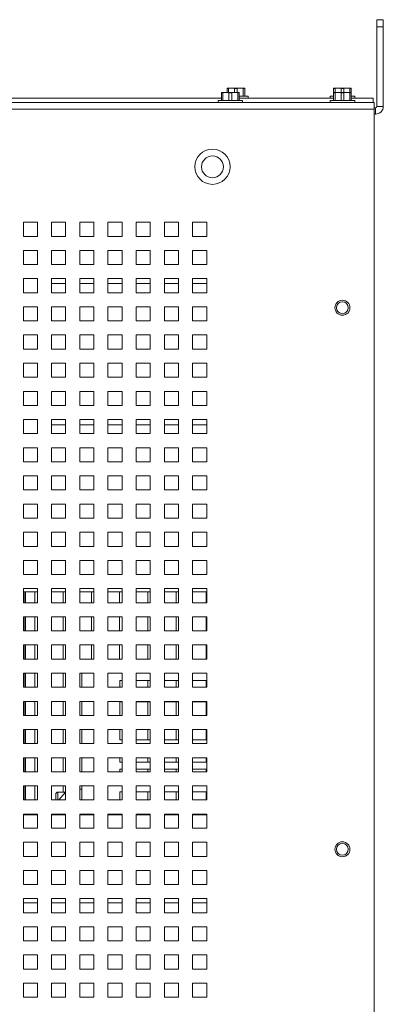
# Model space of a CAD drawing. Header units: inches. Extents: x 1 to 109, y 1 to 85.
# Tile 34 of 65: x 94 to 98, y 20 to 31. Entities that reach past the tile are written whole.
import ezdxf

# ---------------------------------------------------------------- set-up
doc = ezdxf.new("R2010")
doc.units = ezdxf.units.IN
doc.header["$MEASUREMENT"] = 0

msp = doc.modelspace()

# ---------------------------------------------------------------- linework, layer by layer
at = {"color": 7, "linetype": 'Continuous', "lineweight": 15, "ltscale": 5}
for p, q in [((98.0822, 31.4773), (98.157, 31.4773)), ((98.0822, 31.3939), (98.0822, 31.4773)), ((98.157, 31.4773), (98.157, 31.3939)), ((98.157, 31.3939), (98.0822, 31.3939)), ((98.0822, 30.4523), (98.0822, 31.3939)), ((98.157, 30.4523), (98.157, 31.3939)), ((96.3116, 30.6654), (96.3108, 30.6651)), ((96.3108, 30.6618), (96.3108, 30.6651)), ((96.3273, 30.6618), (96.3108, 30.6618)), ((96.3108, 30.6156), (96.3108, 30.6618)), ((96.3116, 30.6654), (96.3629, 30.6654)), ((96.3629, 30.6654), (96.3273, 30.6618)), ((96.3273, 30.6618), (96.3273, 30.6156)), ((96.3985, 30.6618), (96.3629, 30.6654)), ((96.3629, 30.6654), (96.4671, 30.6654)), ((96.3985, 30.6156), (96.3985, 30.6618)), ((96.4314, 30.6618), (96.3985, 30.6618)), ((96.4671, 30.6654), (96.4314, 30.6618)), ((96.4314, 30.6618), (96.4314, 30.6156)), ((96.5027, 30.6618), (96.4671, 30.6654)), ((96.4671, 30.6654), (96.5183, 30.6654)), ((96.5027, 30.5714), (96.5027, 30.6618)), ((96.5191, 30.6618), (96.5027, 30.6618)), ((96.5191, 30.6651), (96.5183, 30.6654)), ((96.5191, 30.6651), (96.5191, 30.6618)), ((96.5191, 30.6618), (96.5191, 30.5714)), ((97.5708, 30.6654), (97.57, 30.6651)), ((97.57, 30.6618), (97.57, 30.6651)), ((97.5864, 30.6618), (97.57, 30.6618)), ((97.57, 30.6192), (97.57, 30.6618)), ((97.5708, 30.6654), (97.6221, 30.6654)), ((97.6221, 30.6654), (97.5864, 30.6618)), ((97.5864, 30.6618), (97.5864, 30.6156)), ((97.6577, 30.6618), (97.6221, 30.6654)), ((97.6221, 30.6654), (97.7262, 30.6654)), ((97.6577, 30.6156), (97.6577, 30.6618)), ((97.6906, 30.6618), (97.6577, 30.6618)), ((97.7262, 30.6654), (97.6906, 30.6618)), ((97.6906, 30.6618), (97.6906, 30.6156)), ((97.7619, 30.6618), (97.7262, 30.6654)), ((97.7262, 30.6654), (97.7775, 30.6654)), ((97.7619, 30.6156), (97.7619, 30.6618)), ((97.7783, 30.6618), (97.7619, 30.6618)), ((97.7783, 30.6651), (97.7775, 30.6654)), ((97.7783, 30.6651), (97.7783, 30.6618)), ((97.7783, 30.6618), (97.7783, 30.6192)), ((96.2451, 30.5479), (91.1343, 30.5479)), ((96.2043, 30.5216), (96.2043, 30.4981)), ((96.4943, 30.5216), (96.2043, 30.5216)), ((96.246, 30.6156), (96.2451, 30.6152)), ((96.2451, 30.612), (96.2451, 30.6152)), ((96.2616, 30.612), (96.2451, 30.612)), ((96.2451, 30.5216), (96.2451, 30.612)), ((96.246, 30.6156), (96.2972, 30.6156)), ((96.2972, 30.6156), (96.2616, 30.612)), ((96.2616, 30.612), (96.2616, 30.5216)), ((96.3329, 30.612), (96.2972, 30.6156)), ((96.2972, 30.6156), (96.4014, 30.6156)), ((96.3329, 30.5216), (96.3329, 30.612)), ((96.3658, 30.612), (96.3329, 30.612)), ((96.4014, 30.6156), (96.3658, 30.612)), ((96.3658, 30.612), (96.3658, 30.5216)), ((96.437, 30.612), (96.4014, 30.6156)), ((96.4014, 30.6156), (96.4527, 30.6156)), ((96.437, 30.5216), (96.437, 30.612)), ((96.4535, 30.612), (96.437, 30.612)), ((96.4535, 30.6152), (96.4527, 30.6156)), ((96.4535, 30.6152), (96.4535, 30.612)), ((96.4535, 30.612), (96.4535, 30.5216)), ((96.56, 30.5714), (96.4535, 30.5714)), ((97.57, 30.5479), (96.4535, 30.5479)), ((96.4943, 30.4981), (96.4943, 30.5216)), ((96.56, 30.5479), (96.56, 30.5714)), ((97.5291, 30.5714), (97.5291, 30.5479)), ((97.57, 30.5714), (97.5291, 30.5714)), ((97.5291, 30.5216), (97.5291, 30.4981)), ((97.8191, 30.5216), (97.5291, 30.5216)), ((97.5708, 30.6156), (97.57, 30.6152)), ((97.57, 30.612), (97.57, 30.6152)), ((97.5864, 30.612), (97.57, 30.612)), ((97.57, 30.5216), (97.57, 30.612)), ((97.5708, 30.6156), (97.6221, 30.6156)), ((97.6221, 30.6156), (97.5864, 30.612)), ((97.5864, 30.612), (97.5864, 30.5216)), ((97.6577, 30.612), (97.6221, 30.6156)), ((97.6221, 30.6156), (97.7262, 30.6156)), ((97.6577, 30.5216), (97.6577, 30.612)), ((97.6906, 30.612), (97.6577, 30.612)), ((97.7262, 30.6156), (97.6906, 30.612)), ((97.6906, 30.612), (97.6906, 30.5216)), ((97.7619, 30.612), (97.7262, 30.6156)), ((97.7262, 30.6156), (97.7775, 30.6156)), ((97.7619, 30.5216), (97.7619, 30.612)), ((97.7783, 30.612), (97.7619, 30.612)), ((97.7783, 30.6152), (97.7775, 30.6156)), ((97.7783, 30.6152), (97.7783, 30.612)), ((97.7783, 30.612), (97.7783, 30.5216)), ((97.8191, 30.5714), (97.7783, 30.5714)), ((98.0366, 30.5479), (97.7783, 30.5479)), ((97.8191, 30.5479), (97.8191, 30.5714)), ((97.8191, 30.4981), (97.8191, 30.5216)), ((98.0366, 30.5479), (98.0366, 30.4981)), ((84.82, 30.4981), (98.0491, 30.4981)), ((98.0491, 30.4192), (84.8366, 30.4192)), ((98.0491, 30.4981), (98.0491, 30.4192)), ((98.0656, 30.4356), (98.0491, 30.4356)), ((98.0491, 30.4192), (98.0491, 12.9104)), ((98.0656, 30.3609), (98.0656, 30.4356)), ((98.0822, 30.4523), (98.157, 30.4523)), ((98.0491, 30.3609), (98.0656, 30.3609)), ((94.07, 29.0814), (93.9033, 29.0814)), ((93.9033, 29.0814), (93.9033, 28.9148)), ((94.07, 28.9148), (94.07, 29.0814)), ((94.4033, 29.0814), (94.2366, 29.0814)), ((94.2366, 29.0814), (94.2366, 28.9148)), ((94.4033, 28.9148), (94.4033, 29.0814)), ((94.7366, 29.0814), (94.57, 29.0814)), ((94.57, 29.0814), (94.57, 28.9148)), ((94.7366, 28.9148), (94.7366, 29.0814)), ((95.07, 29.0814), (94.9033, 29.0814)), ((94.9033, 29.0814), (94.9033, 28.9148)), ((95.07, 28.9148), (95.07, 29.0814)), ((95.4033, 29.0814), (95.2366, 29.0814)), ((95.2366, 29.0814), (95.2366, 28.9148)), ((95.4033, 28.9148), (95.4033, 29.0814)), ((95.7366, 29.0814), (95.57, 29.0814)), ((95.57, 29.0814), (95.57, 28.9148)), ((95.7366, 28.9148), (95.7366, 29.0814)), ((96.07, 29.0814), (95.9033, 29.0814)), ((95.9033, 29.0814), (95.9033, 28.9148)), ((96.07, 28.9148), (96.07, 29.0814)), ((93.9033, 28.9148), (94.07, 28.9148)), ((94.2366, 28.9148), (94.4033, 28.9148)), ((94.57, 28.9148), (94.7366, 28.9148)), ((94.9033, 28.9148), (95.07, 28.9148)), ((95.2366, 28.9148), (95.4033, 28.9148)), ((95.57, 28.9148), (95.7366, 28.9148)), ((95.9033, 28.9148), (96.07, 28.9148)), ((94.07, 28.7481), (93.9033, 28.7481)), ((93.9033, 28.7481), (93.9033, 28.5814)), ((94.07, 28.5814), (94.07, 28.7481)), ((94.4033, 28.7481), (94.2366, 28.7481)), ((94.2366, 28.7481), (94.2366, 28.5814)), ((94.4033, 28.5814), (94.4033, 28.7481)), ((94.7366, 28.7481), (94.57, 28.7481)), ((94.57, 28.7481), (94.57, 28.5814)), ((94.7366, 28.5814), (94.7366, 28.7481)), ((95.07, 28.7481), (94.9033, 28.7481)), ((94.9033, 28.7481), (94.9033, 28.5814)), ((95.07, 28.5814), (95.07, 28.7481)), ((95.4033, 28.7481), (95.2366, 28.7481)), ((95.2366, 28.7481), (95.2366, 28.5814)), ((95.4033, 28.5814), (95.4033, 28.7481)), ((95.7366, 28.7481), (95.57, 28.7481)), ((95.57, 28.7481), (95.57, 28.5814)), ((95.7366, 28.5814), (95.7366, 28.7481)), ((96.07, 28.7481), (95.9033, 28.7481)), ((95.9033, 28.7481), (95.9033, 28.5814)), ((96.07, 28.5814), (96.07, 28.7481)), ((93.9033, 28.5814), (94.07, 28.5814)), ((94.2366, 28.5814), (94.4033, 28.5814)), ((94.57, 28.5814), (94.7366, 28.5814)), ((94.9033, 28.5814), (95.07, 28.5814)), ((95.2366, 28.5814), (95.4033, 28.5814)), ((95.57, 28.5814), (95.7366, 28.5814)), ((95.9033, 28.5814), (96.07, 28.5814)), ((94.07, 28.4148), (93.9033, 28.4148)), ((93.9033, 28.4148), (93.9033, 28.2481)), ((94.07, 28.2481), (94.07, 28.4148)), ((94.4033, 28.4148), (94.2366, 28.4148)), ((94.2366, 28.4148), (94.2366, 28.2481)), ((94.4033, 28.3564), (94.2366, 28.3564)), ((94.4033, 28.2481), (94.4033, 28.4148)), ((94.7366, 28.4148), (94.57, 28.4148)), ((94.57, 28.4148), (94.57, 28.2481)), ((94.7366, 28.3564), (94.57, 28.3564)), ((94.7366, 28.2481), (94.7366, 28.4148)), ((95.07, 28.4148), (94.9033, 28.4148)), ((94.9033, 28.4148), (94.9033, 28.2481)), ((95.07, 28.3564), (94.9033, 28.3564)), ((95.07, 28.2481), (95.07, 28.4148)), ((95.4033, 28.4148), (95.2366, 28.4148)), ((95.2366, 28.4148), (95.2366, 28.2481)), ((95.4033, 28.3564), (95.2366, 28.3564)), ((95.4033, 28.2481), (95.4033, 28.4148)), ((95.7366, 28.4148), (95.57, 28.4148)), ((95.57, 28.4148), (95.57, 28.2481)), ((95.7366, 28.3564), (95.57, 28.3564)), ((95.7366, 28.2481), (95.7366, 28.4148)), ((96.07, 28.4148), (95.9033, 28.4148)), ((95.9033, 28.4148), (95.9033, 28.2481)), ((96.07, 28.3564), (95.9033, 28.3564)), ((96.07, 28.2481), (96.07, 28.4148)), ((93.9033, 28.2481), (94.07, 28.2481)), ((94.2366, 28.2481), (94.4033, 28.2481)), ((94.57, 28.2481), (94.7366, 28.2481)), ((94.9033, 28.2481), (95.07, 28.2481)), ((95.2366, 28.2481), (95.4033, 28.2481)), ((95.57, 28.2481), (95.7366, 28.2481)), ((95.9033, 28.2481), (96.07, 28.2481)), ((94.07, 28.0814), (93.9033, 28.0814)), ((93.9033, 28.0814), (93.9033, 27.9148)), ((94.07, 27.9148), (94.07, 28.0814)), ((94.4033, 28.0814), (94.2366, 28.0814)), ((94.2366, 28.0814), (94.2366, 27.9148)), ((94.4033, 27.9148), (94.4033, 28.0814)), ((94.7366, 28.0814), (94.57, 28.0814)), ((94.57, 28.0814), (94.57, 27.9148)), ((94.7366, 27.9148), (94.7366, 28.0814)), ((95.07, 28.0814), (94.9033, 28.0814)), ((94.9033, 28.0814), (94.9033, 27.9148)), ((95.07, 27.9148), (95.07, 28.0814)), ((95.4033, 28.0814), (95.2366, 28.0814)), ((95.2366, 28.0814), (95.2366, 27.9148)), ((95.4033, 27.9148), (95.4033, 28.0814)), ((95.7366, 28.0814), (95.57, 28.0814)), ((95.57, 28.0814), (95.57, 27.9148)), ((95.7366, 27.9148), (95.7366, 28.0814)), ((96.07, 28.0814), (95.9033, 28.0814)), ((95.9033, 28.0814), (95.9033, 27.9148)), ((96.07, 27.9148), (96.07, 28.0814)), ((93.9033, 27.9148), (94.07, 27.9148)), ((94.2366, 27.9148), (94.4033, 27.9148)), ((94.57, 27.9148), (94.7366, 27.9148)), ((94.9033, 27.9148), (95.07, 27.9148)), ((95.2366, 27.9148), (95.4033, 27.9148)), ((95.57, 27.9148), (95.7366, 27.9148)), ((95.9033, 27.9148), (96.07, 27.9148)), ((94.07, 27.7481), (93.9033, 27.7481)), ((93.9033, 27.7481), (93.9033, 27.5814)), ((94.07, 27.5814), (94.07, 27.7481)), ((94.4033, 27.7481), (94.2366, 27.7481)), ((94.2366, 27.7481), (94.2366, 27.5814)), ((94.4033, 27.5814), (94.4033, 27.7481)), ((94.7366, 27.7481), (94.57, 27.7481)), ((94.57, 27.7481), (94.57, 27.5814)), ((94.7366, 27.5814), (94.7366, 27.7481)), ((95.07, 27.7481), (94.9033, 27.7481)), ((94.9033, 27.7481), (94.9033, 27.5814)), ((95.07, 27.5814), (95.07, 27.7481)), ((95.4033, 27.7481), (95.2366, 27.7481)), ((95.2366, 27.7481), (95.2366, 27.5814)), ((95.4033, 27.5814), (95.4033, 27.7481)), ((95.7366, 27.7481), (95.57, 27.7481)), ((95.57, 27.7481), (95.57, 27.5814)), ((95.7366, 27.5814), (95.7366, 27.7481)), ((96.07, 27.7481), (95.9033, 27.7481)), ((95.9033, 27.7481), (95.9033, 27.5814)), ((96.07, 27.5814), (96.07, 27.7481)), ((93.9033, 27.5814), (94.07, 27.5814)), ((94.2366, 27.5814), (94.4033, 27.5814)), ((94.57, 27.5814), (94.7366, 27.5814)), ((94.9033, 27.5814), (95.07, 27.5814)), ((95.2366, 27.5814), (95.4033, 27.5814)), ((95.57, 27.5814), (95.7366, 27.5814)), ((95.9033, 27.5814), (96.07, 27.5814)), ((94.07, 27.4148), (93.9033, 27.4148)), ((93.9033, 27.4148), (93.9033, 27.2481)), ((94.07, 27.2481), (94.07, 27.4148)), ((94.4033, 27.4148), (94.2366, 27.4148)), ((94.2366, 27.4148), (94.2366, 27.2481)), ((94.4033, 27.2481), (94.4033, 27.4148)), ((94.7366, 27.4148), (94.57, 27.4148)), ((94.57, 27.4148), (94.57, 27.2481)), ((94.7366, 27.2481), (94.7366, 27.4148)), ((95.07, 27.4148), (94.9033, 27.4148)), ((94.9033, 27.4148), (94.9033, 27.2481)), ((95.07, 27.2481), (95.07, 27.4148)), ((95.4033, 27.4148), (95.2366, 27.4148)), ((95.2366, 27.4148), (95.2366, 27.2481)), ((95.4033, 27.2481), (95.4033, 27.4148)), ((95.7366, 27.4148), (95.57, 27.4148)), ((95.57, 27.4148), (95.57, 27.2481)), ((95.7366, 27.2481), (95.7366, 27.4148)), ((96.07, 27.4148), (95.9033, 27.4148)), ((95.9033, 27.4148), (95.9033, 27.2481)), ((96.07, 27.2481), (96.07, 27.4148)), ((93.9033, 27.2481), (94.07, 27.2481)), ((94.2366, 27.2481), (94.4033, 27.2481)), ((94.57, 27.2481), (94.7366, 27.2481)), ((94.9033, 27.2481), (95.07, 27.2481)), ((95.2366, 27.2481), (95.4033, 27.2481)), ((95.57, 27.2481), (95.7366, 27.2481)), ((95.9033, 27.2481), (96.07, 27.2481)), ((94.07, 27.0814), (93.9033, 27.0814)), ((93.9033, 27.0814), (93.9033, 26.9148)), ((94.07, 26.9148), (94.07, 27.0814)), ((94.4033, 27.0814), (94.2366, 27.0814)), ((94.2366, 27.0814), (94.2366, 26.9148)), ((94.4033, 26.9148), (94.4033, 27.0814)), ((94.7366, 27.0814), (94.57, 27.0814)), ((94.57, 27.0814), (94.57, 26.9148)), ((94.7366, 26.9148), (94.7366, 27.0814)), ((95.07, 27.0814), (94.9033, 27.0814)), ((94.9033, 27.0814), (94.9033, 26.9148)), ((95.07, 26.9148), (95.07, 27.0814)), ((95.4033, 27.0814), (95.2366, 27.0814)), ((95.2366, 27.0814), (95.2366, 26.9148)), ((95.4033, 26.9148), (95.4033, 27.0814)), ((95.7366, 27.0814), (95.57, 27.0814)), ((95.57, 27.0814), (95.57, 26.9148)), ((95.7366, 26.9148), (95.7366, 27.0814)), ((96.07, 27.0814), (95.9033, 27.0814)), ((95.9033, 27.0814), (95.9033, 26.9148)), ((96.07, 26.9148), (96.07, 27.0814)), ((93.9033, 26.9148), (94.07, 26.9148)), ((94.2366, 26.9148), (94.4033, 26.9148)), ((94.57, 26.9148), (94.7366, 26.9148)), ((94.9033, 26.9148), (95.07, 26.9148)), ((95.2366, 26.9148), (95.4033, 26.9148)), ((95.57, 26.9148), (95.7366, 26.9148)), ((95.9033, 26.9148), (96.07, 26.9148)), ((94.07, 26.7481), (93.9033, 26.7481)), ((93.9033, 26.7481), (93.9033, 26.5814)), ((94.07, 26.5814), (94.07, 26.7481)), ((94.4033, 26.7481), (94.2366, 26.7481)), ((94.2366, 26.7481), (94.2366, 26.5814)), ((94.4033, 26.5814), (94.4033, 26.7481)), ((94.7366, 26.7481), (94.57, 26.7481)), ((94.57, 26.7481), (94.57, 26.5814)), ((94.7366, 26.5814), (94.7366, 26.7481)), ((95.07, 26.7481), (94.9033, 26.7481)), ((94.9033, 26.7481), (94.9033, 26.5814)), ((95.07, 26.5814), (95.07, 26.7481)), ((95.4033, 26.7481), (95.2366, 26.7481)), ((95.2366, 26.7481), (95.2366, 26.5814)), ((95.4033, 26.5814), (95.4033, 26.7481)), ((95.7366, 26.7481), (95.57, 26.7481)), ((95.57, 26.7481), (95.57, 26.5814)), ((95.7366, 26.5814), (95.7366, 26.7481)), ((96.07, 26.7481), (95.9033, 26.7481)), ((95.9033, 26.7481), (95.9033, 26.5814)), ((96.07, 26.5814), (96.07, 26.7481)), ((93.9033, 26.5814), (94.07, 26.5814)), ((94.2366, 26.5814), (94.4033, 26.5814)), ((94.57, 26.5814), (94.7366, 26.5814)), ((94.9033, 26.5814), (95.07, 26.5814)), ((95.2366, 26.5814), (95.4033, 26.5814)), ((95.57, 26.5814), (95.7366, 26.5814)), ((95.9033, 26.5814), (96.07, 26.5814)), ((94.07, 26.4148), (93.9033, 26.4148)), ((93.9033, 26.4148), (93.9033, 26.2481)), ((94.07, 26.2481), (94.07, 26.4148)), ((94.4033, 26.4148), (94.2366, 26.4148)), ((94.2366, 26.4148), (94.2366, 26.2481)), ((94.4033, 26.2481), (94.4033, 26.4148)), ((94.7366, 26.4148), (94.57, 26.4148)), ((94.57, 26.4148), (94.57, 26.2481)), ((94.7366, 26.2481), (94.7366, 26.4148)), ((95.07, 26.4148), (94.9033, 26.4148)), ((94.9033, 26.4148), (94.9033, 26.2481)), ((95.07, 26.2481), (95.07, 26.4148)), ((95.4033, 26.4148), (95.2366, 26.4148)), ((95.2366, 26.4148), (95.2366, 26.2481)), ((95.4033, 26.2481), (95.4033, 26.4148)), ((95.7366, 26.4148), (95.57, 26.4148)), ((95.57, 26.4148), (95.57, 26.2481)), ((95.7366, 26.2481), (95.7366, 26.4148)), ((96.07, 26.4148), (95.9033, 26.4148)), ((95.9033, 26.4148), (95.9033, 26.2481)), ((96.07, 26.2481), (96.07, 26.4148)), ((93.9033, 26.2481), (94.07, 26.2481)), ((94.2366, 26.2481), (94.4033, 26.2481)), ((94.57, 26.2481), (94.7366, 26.2481)), ((94.9033, 26.2481), (95.07, 26.2481)), ((95.2366, 26.2481), (95.4033, 26.2481)), ((95.57, 26.2481), (95.7366, 26.2481)), ((95.9033, 26.2481), (96.07, 26.2481)), ((94.07, 26.0814), (93.9033, 26.0814)), ((93.9033, 26.0814), (93.9033, 25.9148)), ((94.07, 25.9148), (94.07, 26.0814)), ((94.4033, 26.0814), (94.2366, 26.0814)), ((94.2366, 26.0814), (94.2366, 25.9148)), ((94.4033, 25.9148), (94.4033, 26.0814)), ((94.7366, 26.0814), (94.57, 26.0814)), ((94.57, 26.0814), (94.57, 25.9148)), ((94.7366, 25.9148), (94.7366, 26.0814)), ((95.07, 26.0814), (94.9033, 26.0814)), ((94.9033, 26.0814), (94.9033, 25.9148)), ((95.07, 25.9148), (95.07, 26.0814)), ((95.4033, 26.0814), (95.2366, 26.0814)), ((95.2366, 26.0814), (95.2366, 25.9148)), ((95.4033, 25.9148), (95.4033, 26.0814)), ((95.7366, 26.0814), (95.57, 26.0814)), ((95.57, 26.0814), (95.57, 25.9148)), ((95.7366, 25.9148), (95.7366, 26.0814)), ((96.07, 26.0814), (95.9033, 26.0814)), ((95.9033, 26.0814), (95.9033, 25.9148)), ((96.07, 25.9148), (96.07, 26.0814)), ((93.9033, 25.9148), (94.07, 25.9148)), ((94.2366, 25.9148), (94.4033, 25.9148)), ((94.57, 25.9148), (94.7366, 25.9148)), ((94.9033, 25.9148), (95.07, 25.9148)), ((95.2366, 25.9148), (95.4033, 25.9148)), ((95.57, 25.9148), (95.7366, 25.9148)), ((95.9033, 25.9148), (96.07, 25.9148)), ((94.07, 25.7481), (93.9033, 25.7481)), ((93.9033, 25.7481), (93.9033, 25.5814)), ((94.07, 25.5814), (94.07, 25.7481)), ((94.4033, 25.7481), (94.2366, 25.7481)), ((94.2366, 25.7481), (94.2366, 25.5814)), ((94.4033, 25.5814), (94.4033, 25.7481)), ((94.7366, 25.7481), (94.57, 25.7481)), ((94.57, 25.7481), (94.57, 25.5814)), ((94.7366, 25.5814), (94.7366, 25.7481)), ((95.07, 25.7481), (94.9033, 25.7481)), ((94.9033, 25.7481), (94.9033, 25.5814)), ((95.07, 25.5814), (95.07, 25.7481)), ((95.4033, 25.7481), (95.2366, 25.7481)), ((95.2366, 25.7481), (95.2366, 25.5814)), ((95.4033, 25.5814), (95.4033, 25.7481)), ((95.7366, 25.7481), (95.57, 25.7481)), ((95.57, 25.7481), (95.57, 25.5814)), ((95.7366, 25.5814), (95.7366, 25.7481)), ((96.07, 25.7481), (95.9033, 25.7481)), ((95.9033, 25.7481), (95.9033, 25.5814)), ((96.07, 25.5814), (96.07, 25.7481)), ((93.9033, 25.5814), (94.07, 25.5814)), ((94.2366, 25.5814), (94.4033, 25.5814)), ((94.57, 25.5814), (94.7366, 25.5814)), ((94.9033, 25.5814), (95.07, 25.5814)), ((95.2366, 25.5814), (95.4033, 25.5814)), ((95.57, 25.5814), (95.7366, 25.5814)), ((95.9033, 25.5814), (96.07, 25.5814)), ((94.07, 25.4148), (93.9033, 25.4148)), ((93.9033, 25.4148), (93.9033, 25.2481)), ((94.07, 25.2481), (94.07, 25.4148)), ((94.4033, 25.4148), (94.2366, 25.4148)), ((94.2366, 25.4148), (94.2366, 25.2481)), ((94.4033, 25.2481), (94.4033, 25.4148)), ((94.7366, 25.4148), (94.57, 25.4148)), ((94.57, 25.4148), (94.57, 25.2481)), ((94.7366, 25.2481), (94.7366, 25.4148)), ((95.07, 25.4148), (94.9033, 25.4148)), ((94.9033, 25.4148), (94.9033, 25.2481)), ((95.07, 25.2481), (95.07, 25.4148)), ((95.4033, 25.4148), (95.2366, 25.4148)), ((95.2366, 25.4148), (95.2366, 25.2481)), ((95.4033, 25.2481), (95.4033, 25.4148)), ((95.7366, 25.4148), (95.57, 25.4148)), ((95.57, 25.4148), (95.57, 25.2481)), ((95.7366, 25.2481), (95.7366, 25.4148)), ((96.07, 25.4148), (95.9033, 25.4148)), ((95.9033, 25.4148), (95.9033, 25.2481)), ((96.07, 25.2481), (96.07, 25.4148)), ((93.9033, 25.2481), (94.07, 25.2481)), ((94.2366, 25.2481), (94.4033, 25.2481)), ((94.57, 25.2481), (94.7366, 25.2481)), ((94.9033, 25.2481), (95.07, 25.2481)), ((95.2366, 25.2481), (95.4033, 25.2481)), ((95.57, 25.2481), (95.7366, 25.2481)), ((95.9033, 25.2481), (96.07, 25.2481)), ((94.07, 25.0814), (93.9033, 25.0814)), ((93.9033, 25.0814), (93.9033, 24.9148)), ((94.07, 24.9148), (94.07, 25.0814)), ((94.4033, 25.0814), (94.2366, 25.0814)), ((94.2366, 25.0814), (94.2366, 24.9148)), ((94.4033, 24.9148), (94.4033, 25.0814)), ((94.7366, 25.0814), (94.57, 25.0814)), ((94.57, 25.0814), (94.57, 24.9148)), ((94.7366, 24.9148), (94.7366, 25.0814)), ((95.07, 25.0814), (94.9033, 25.0814)), ((94.9033, 25.0814), (94.9033, 24.9148)), ((95.07, 24.9148), (95.07, 25.0814)), ((95.4033, 25.0814), (95.2366, 25.0814)), ((95.2366, 25.0814), (95.2366, 24.9148)), ((95.4033, 24.9148), (95.4033, 25.0814)), ((95.7366, 25.0814), (95.57, 25.0814)), ((95.57, 25.0814), (95.57, 24.9148)), ((95.7366, 24.9148), (95.7366, 25.0814)), ((96.07, 25.0814), (95.9033, 25.0814)), ((95.9033, 25.0814), (95.9033, 24.9148)), ((96.07, 24.9148), (96.07, 25.0814)), ((93.9033, 24.9148), (94.07, 24.9148)), ((94.2366, 24.9148), (94.4033, 24.9148)), ((94.57, 24.9148), (94.7366, 24.9148)), ((94.9033, 24.9148), (95.07, 24.9148)), ((95.2366, 24.9148), (95.4033, 24.9148)), ((95.57, 24.9148), (95.7366, 24.9148)), ((95.9033, 24.9148), (96.07, 24.9148)), ((94.07, 24.7481), (93.9033, 24.7481)), ((93.9033, 24.7481), (93.9033, 24.5814)), ((93.9033, 24.7106), (94.07, 24.7106)), ((93.9308, 24.5814), (93.9308, 24.7106)), ((94.0408, 24.7106), (94.0408, 24.5816)), ((94.07, 24.5814), (94.07, 24.7481)), ((94.4033, 24.7481), (94.2366, 24.7481)), ((94.2366, 24.7481), (94.2366, 24.5814)), ((94.2366, 24.7106), (94.4033, 24.7106)), ((94.3741, 24.7106), (94.3741, 24.5816)), ((94.4033, 24.5814), (94.4033, 24.7481)), ((94.7366, 24.7481), (94.57, 24.7481)), ((94.57, 24.7481), (94.57, 24.5814)), ((94.57, 24.7106), (94.7366, 24.7106)), ((94.7075, 24.7106), (94.7075, 24.5816)), ((94.7366, 24.5814), (94.7366, 24.7481)), ((95.07, 24.7481), (94.9033, 24.7481)), ((94.9033, 24.7481), (94.9033, 24.5814)), ((94.9033, 24.7106), (95.07, 24.7106)), ((95.0408, 24.7106), (95.0408, 24.5816)), ((95.07, 24.5814), (95.07, 24.7481)), ((95.4033, 24.7481), (95.2366, 24.7481)), ((95.2366, 24.7481), (95.2366, 24.5814)), ((95.2366, 24.7106), (95.4033, 24.7106)), ((95.3741, 24.7106), (95.3741, 24.5816)), ((95.4033, 24.5814), (95.4033, 24.7481)), ((95.7366, 24.7481), (95.57, 24.7481)), ((95.57, 24.7481), (95.57, 24.5814)), ((95.57, 24.7106), (95.7366, 24.7106)), ((95.7075, 24.7106), (95.7075, 24.5816)), ((95.7366, 24.5814), (95.7366, 24.7481)), ((96.07, 24.7481), (95.9033, 24.7481)), ((95.9033, 24.7481), (95.9033, 24.5814)), ((95.9033, 24.7106), (96.07, 24.7106)), ((96.0633, 24.7106), (96.0633, 24.5814)), ((96.07, 24.5814), (96.07, 24.7481)), ((93.9033, 24.5814), (94.07, 24.5814)), ((94.0408, 24.5816), (94.07, 24.5816)), ((94.2366, 24.5814), (94.4033, 24.5814)), ((94.3741, 24.5816), (94.4033, 24.5816)), ((94.57, 24.5814), (94.7366, 24.5814)), ((94.7075, 24.5816), (94.7366, 24.5816)), ((94.9033, 24.5814), (95.07, 24.5814)), ((95.0408, 24.5816), (95.07, 24.5816)), ((95.2366, 24.5814), (95.4033, 24.5814)), ((95.3741, 24.5816), (95.4033, 24.5816)), ((95.57, 24.5814), (95.7366, 24.5814)), ((95.7075, 24.5816), (95.7366, 24.5816)), ((95.9033, 24.5814), (96.07, 24.5814)), ((94.07, 24.4148), (93.9033, 24.4148)), ((93.9033, 24.4148), (93.9033, 24.2481)), ((93.9308, 24.2481), (93.9308, 24.4148)), ((94.0408, 24.4148), (94.0408, 24.2483)), ((94.07, 24.2481), (94.07, 24.4148)), ((94.4033, 24.4148), (94.2366, 24.4148)), ((94.2366, 24.4148), (94.2366, 24.2481)), ((94.3741, 24.4148), (94.3741, 24.2483)), ((94.4033, 24.2481), (94.4033, 24.4148)), ((94.7366, 24.4148), (94.57, 24.4148)), ((94.57, 24.4148), (94.57, 24.2481)), ((94.7075, 24.4148), (94.7075, 24.2483)), ((94.7366, 24.2481), (94.7366, 24.4148)), ((95.07, 24.4148), (94.9033, 24.4148)), ((94.9033, 24.4148), (94.9033, 24.2481)), ((95.0408, 24.4148), (95.0408, 24.2483)), ((95.07, 24.2481), (95.07, 24.4148)), ((95.4033, 24.4148), (95.2366, 24.4148)), ((95.2366, 24.4148), (95.2366, 24.2481)), ((95.3741, 24.4148), (95.3741, 24.2483)), ((95.4033, 24.2481), (95.4033, 24.4148)), ((95.7366, 24.4148), (95.57, 24.4148)), ((95.57, 24.4148), (95.57, 24.2481)), ((95.7075, 24.4148), (95.7075, 24.2483)), ((95.7366, 24.2481), (95.7366, 24.4148)), ((96.07, 24.4148), (95.9033, 24.4148)), ((95.9033, 24.4148), (95.9033, 24.2481)), ((96.0633, 24.4148), (96.0633, 24.2481)), ((96.07, 24.2481), (96.07, 24.4148)), ((93.9033, 24.2481), (94.07, 24.2481)), ((94.0408, 24.2483), (94.07, 24.2483)), ((94.2366, 24.2481), (94.4033, 24.2481)), ((94.3741, 24.2483), (94.4033, 24.2483)), ((94.57, 24.2481), (94.7366, 24.2481)), ((94.7075, 24.2483), (94.7366, 24.2483)), ((94.9033, 24.2481), (95.07, 24.2481)), ((95.0408, 24.2483), (95.07, 24.2483)), ((95.2366, 24.2481), (95.4033, 24.2481)), ((95.3741, 24.2483), (95.4033, 24.2483)), ((95.57, 24.2481), (95.7366, 24.2481)), ((95.7075, 24.2483), (95.7366, 24.2483)), ((95.9033, 24.2481), (96.07, 24.2481)), ((94.07, 24.0814), (93.9033, 24.0814)), ((93.9033, 24.0814), (93.9033, 23.9148)), ((93.9308, 23.9148), (93.9308, 24.0814)), ((94.0408, 24.0814), (94.0408, 23.9149)), ((94.07, 23.9148), (94.07, 24.0814)), ((94.4033, 24.0814), (94.2366, 24.0814)), ((94.2366, 24.0814), (94.2366, 23.9148)), ((94.3741, 24.0814), (94.3741, 23.9149)), ((94.4033, 23.9148), (94.4033, 24.0814)), ((94.7366, 24.0814), (94.57, 24.0814)), ((94.57, 24.0814), (94.57, 23.9148)), ((94.7075, 24.0814), (94.7075, 23.9149)), ((94.7366, 23.9148), (94.7366, 24.0814)), ((95.07, 24.0814), (94.9033, 24.0814)), ((94.9033, 24.0814), (94.9033, 23.9148)), ((95.0408, 24.0814), (95.0408, 23.9149)), ((95.07, 23.9148), (95.07, 24.0814)), ((95.4033, 24.0814), (95.2366, 24.0814)), ((95.2366, 24.0814), (95.2366, 23.9148)), ((95.3741, 24.0814), (95.3741, 23.9149)), ((95.4033, 23.9148), (95.4033, 24.0814)), ((95.7366, 24.0814), (95.57, 24.0814)), ((95.57, 24.0814), (95.57, 23.9148)), ((95.7075, 24.0814), (95.7075, 23.9149)), ((95.7366, 23.9148), (95.7366, 24.0814)), ((96.07, 24.0814), (95.9033, 24.0814)), ((95.9033, 24.0814), (95.9033, 23.9148)), ((96.0633, 24.0814), (96.0633, 23.9148)), ((96.07, 23.9148), (96.07, 24.0814)), ((93.9033, 23.9148), (94.07, 23.9148)), ((94.0408, 23.9149), (94.07, 23.9149)), ((94.2366, 23.9148), (94.4033, 23.9148)), ((94.3741, 23.9149), (94.4033, 23.9149)), ((94.57, 23.9148), (94.7366, 23.9148)), ((94.7075, 23.9149), (94.7366, 23.9149)), ((94.9033, 23.9148), (95.07, 23.9148)), ((95.0408, 23.9149), (95.07, 23.9149)), ((95.2366, 23.9148), (95.4033, 23.9148)), ((95.3741, 23.9149), (95.4033, 23.9149)), ((95.57, 23.9148), (95.7366, 23.9148)), ((95.7075, 23.9149), (95.7366, 23.9149)), ((95.9033, 23.9148), (96.07, 23.9148)), ((94.07, 23.7481), (93.9033, 23.7481)), ((93.9033, 23.7481), (93.9033, 23.5814)), ((93.9308, 23.5814), (93.9308, 23.7481)), ((94.0408, 23.7481), (94.0408, 23.5816)), ((94.07, 23.5814), (94.07, 23.7481)), ((94.4033, 23.7481), (94.2366, 23.7481)), ((94.2366, 23.7481), (94.2366, 23.5814)), ((94.3741, 23.7481), (94.3741, 23.5816)), ((94.4033, 23.5814), (94.4033, 23.7481)), ((94.7366, 23.7481), (94.57, 23.7481)), ((94.57, 23.7481), (94.57, 23.5814)), ((94.5936, 23.5814), (94.5936, 23.7481)), ((94.7366, 23.5814), (94.7366, 23.7481)), ((95.07, 23.7481), (94.9033, 23.7481)), ((94.9033, 23.7481), (94.9033, 23.5814)), ((95.0436, 23.5814), (95.0436, 23.661)), ((95.0436, 23.661), (95.07, 23.661)), ((95.07, 23.5814), (95.07, 23.7481)), ((95.4033, 23.7481), (95.2366, 23.7481)), ((95.2366, 23.7481), (95.2366, 23.5814)), ((95.2366, 23.661), (95.4033, 23.661)), ((95.3741, 23.661), (95.3741, 23.5816)), ((95.4033, 23.5814), (95.4033, 23.7481)), ((95.7366, 23.7481), (95.57, 23.7481)), ((95.57, 23.7481), (95.57, 23.5814)), ((95.57, 23.661), (95.7366, 23.661)), ((95.7075, 23.661), (95.7075, 23.5816)), ((95.7366, 23.5814), (95.7366, 23.7481)), ((96.07, 23.7481), (95.9033, 23.7481)), ((95.9033, 23.7481), (95.9033, 23.5814)), ((95.9033, 23.661), (96.07, 23.661)), ((96.0633, 23.661), (96.0633, 23.5814)), ((96.07, 23.5814), (96.07, 23.7481)), ((93.9033, 23.5814), (94.07, 23.5814)), ((94.0408, 23.5816), (94.07, 23.5816)), ((94.2366, 23.5814), (94.4033, 23.5814)), ((94.3741, 23.5816), (94.4033, 23.5816)), ((94.57, 23.5814), (94.7366, 23.5814)), ((94.9033, 23.5814), (95.07, 23.5814)), ((95.0436, 23.5816), (95.07, 23.5816)), ((95.2366, 23.5814), (95.4033, 23.5814)), ((95.3741, 23.5816), (95.4033, 23.5816)), ((95.57, 23.5814), (95.7366, 23.5814)), ((95.7075, 23.5816), (95.7366, 23.5816)), ((95.9033, 23.5814), (96.07, 23.5814)), ((94.07, 23.4148), (93.9033, 23.4148)), ((93.9033, 23.4148), (93.9033, 23.2481)), ((93.9308, 23.2481), (93.9308, 23.4148)), ((94.0408, 23.4148), (94.0408, 23.2483)), ((94.07, 23.2481), (94.07, 23.4148)), ((94.4033, 23.4148), (94.2366, 23.4148)), ((94.2366, 23.4148), (94.2366, 23.2481)), ((94.3741, 23.4148), (94.3741, 23.2483)), ((94.4033, 23.2481), (94.4033, 23.4148)), ((94.7366, 23.4148), (94.57, 23.4148)), ((94.57, 23.4148), (94.57, 23.2481)), ((94.5936, 23.2481), (94.5936, 23.4148)), ((94.7366, 23.2481), (94.7366, 23.4148)), ((95.07, 23.4148), (94.9033, 23.4148)), ((94.9033, 23.4148), (94.9033, 23.2481)), ((95.0436, 23.4109), (95.07, 23.4109)), ((95.0436, 23.2481), (95.0436, 23.4109)), ((95.07, 23.2481), (95.07, 23.4148)), ((95.4033, 23.4148), (95.2366, 23.4148)), ((95.2366, 23.4148), (95.2366, 23.2481)), ((95.2366, 23.4109), (95.4033, 23.4109)), ((95.3741, 23.4109), (95.3741, 23.2483)), ((95.4033, 23.2481), (95.4033, 23.4148)), ((95.7366, 23.4148), (95.57, 23.4148)), ((95.57, 23.4148), (95.57, 23.2481)), ((95.57, 23.4109), (95.7366, 23.4109)), ((95.7075, 23.4109), (95.7075, 23.2483)), ((95.7366, 23.2481), (95.7366, 23.4148)), ((96.07, 23.4148), (95.9033, 23.4148)), ((95.9033, 23.4148), (95.9033, 23.2481)), ((95.9033, 23.4109), (96.07, 23.4109)), ((96.0633, 23.4109), (96.0633, 23.2481)), ((96.07, 23.2481), (96.07, 23.4148)), ((93.9033, 23.2481), (94.07, 23.2481)), ((94.0408, 23.2483), (94.07, 23.2483)), ((94.2366, 23.2481), (94.4033, 23.2481)), ((94.3741, 23.2483), (94.4033, 23.2483)), ((94.57, 23.2481), (94.7366, 23.2481)), ((94.9033, 23.2481), (95.07, 23.2481)), ((95.0436, 23.2483), (95.07, 23.2483)), ((95.2366, 23.2481), (95.4033, 23.2481)), ((95.3741, 23.2483), (95.4033, 23.2483)), ((95.57, 23.2481), (95.7366, 23.2481)), ((95.7075, 23.2483), (95.7366, 23.2483)), ((95.9033, 23.2481), (96.07, 23.2481)), ((94.07, 23.0814), (93.9033, 23.0814)), ((93.9033, 23.0814), (93.9033, 22.9148)), ((93.9308, 22.9148), (93.9308, 23.0814)), ((94.0408, 23.0814), (94.0408, 22.9149)), ((94.07, 22.9148), (94.07, 23.0814)), ((94.4033, 23.0814), (94.2366, 23.0814)), ((94.2366, 23.0814), (94.2366, 22.9148)), ((94.3741, 23.0814), (94.3741, 22.9149)), ((94.4033, 22.9148), (94.4033, 23.0814)), ((94.7366, 23.0814), (94.57, 23.0814)), ((94.57, 23.0814), (94.57, 22.9148)), ((94.5936, 22.9148), (94.5936, 23.0814)), ((94.7366, 22.9148), (94.7366, 23.0814)), ((95.07, 23.0814), (94.9033, 23.0814)), ((94.9033, 23.0814), (94.9033, 22.9148)), ((95.0436, 22.9609), (95.0436, 23.0814)), ((95.07, 22.9148), (95.07, 23.0814)), ((95.4033, 23.0814), (95.2366, 23.0814)), ((95.2366, 23.0814), (95.2366, 22.9148)), ((95.3741, 23.0814), (95.3741, 22.9609)), ((95.4033, 22.9148), (95.4033, 23.0814)), ((95.7366, 23.0814), (95.57, 23.0814)), ((95.57, 23.0814), (95.57, 22.9148)), ((95.7075, 23.0814), (95.7075, 22.9609)), ((95.7366, 22.9148), (95.7366, 23.0814)), ((96.07, 23.0814), (95.9033, 23.0814)), ((95.9033, 23.0814), (95.9033, 22.9148)), ((96.0633, 23.0814), (96.0633, 22.9609)), ((96.07, 22.9148), (96.07, 23.0814)), ((95.07, 22.9609), (95.0436, 22.9609)), ((95.4033, 22.9609), (95.2366, 22.9609)), ((95.7366, 22.9609), (95.57, 22.9609)), ((96.07, 22.9609), (95.9033, 22.9609)), ((93.9033, 22.9148), (94.07, 22.9148)), ((94.0408, 22.9149), (94.07, 22.9149)), ((94.2366, 22.9148), (94.4033, 22.9148)), ((94.3741, 22.9149), (94.4033, 22.9149)), ((94.57, 22.9148), (94.7366, 22.9148)), ((94.9033, 22.9148), (95.07, 22.9148)), ((95.2366, 22.9148), (95.4033, 22.9148)), ((95.57, 22.9148), (95.7366, 22.9148)), ((95.9033, 22.9148), (96.07, 22.9148)), ((94.07, 22.7481), (93.9033, 22.7481)), ((93.9033, 22.7481), (93.9033, 22.5814)), ((93.9308, 22.5814), (93.9308, 22.7481)), ((94.0408, 22.7481), (94.0408, 22.5816)), ((94.07, 22.5814), (94.07, 22.7481)), ((94.4033, 22.7481), (94.2366, 22.7481)), ((94.2366, 22.7481), (94.2366, 22.5814)), ((94.3741, 22.7481), (94.3741, 22.5816)), ((94.4033, 22.5814), (94.4033, 22.7481)), ((94.7366, 22.7481), (94.57, 22.7481)), ((94.57, 22.7481), (94.57, 22.5814)), ((94.5936, 22.5814), (94.5936, 22.7481)), ((94.7366, 22.5814), (94.7366, 22.7481)), ((95.07, 22.7481), (94.9033, 22.7481)), ((94.9033, 22.7481), (94.9033, 22.5814)), ((95.0436, 22.6943), (95.0436, 22.7481)), ((95.07, 22.5814), (95.07, 22.7481)), ((95.4033, 22.7481), (95.2366, 22.7481)), ((95.2366, 22.7481), (95.2366, 22.5814)), ((95.3741, 22.7481), (95.3741, 22.6943)), ((95.4033, 22.5814), (95.4033, 22.7481)), ((95.7366, 22.7481), (95.57, 22.7481)), ((95.57, 22.7481), (95.57, 22.5814)), ((95.7075, 22.7481), (95.7075, 22.6943)), ((95.7366, 22.5814), (95.7366, 22.7481)), ((96.07, 22.7481), (95.9033, 22.7481)), ((95.9033, 22.7481), (95.9033, 22.5814)), ((96.0633, 22.7481), (96.0633, 22.6943)), ((96.07, 22.5814), (96.07, 22.7481)), ((95.07, 22.6943), (95.0436, 22.6943)), ((95.0436, 22.6109), (95.07, 22.6109)), ((95.0436, 22.5814), (95.0436, 22.6109)), ((95.4033, 22.6943), (95.2366, 22.6943)), ((95.2366, 22.6109), (95.4033, 22.6109)), ((95.3741, 22.6109), (95.3741, 22.5816)), ((95.7366, 22.6943), (95.57, 22.6943)), ((95.57, 22.6109), (95.7366, 22.6109)), ((95.7075, 22.6109), (95.7075, 22.5816)), ((96.07, 22.6943), (95.9033, 22.6943)), ((95.9033, 22.6109), (96.07, 22.6109)), ((96.0633, 22.6109), (96.0633, 22.5814)), ((93.9033, 22.5814), (94.07, 22.5814)), ((94.0408, 22.5816), (94.07, 22.5816)), ((94.2366, 22.5814), (94.4033, 22.5814)), ((94.3741, 22.5816), (94.4033, 22.5816)), ((94.57, 22.5814), (94.7366, 22.5814)), ((94.9033, 22.5814), (95.07, 22.5814)), ((95.0436, 22.5816), (95.07, 22.5816)), ((95.2366, 22.5814), (95.4033, 22.5814)), ((95.3741, 22.5816), (95.4033, 22.5816)), ((95.57, 22.5814), (95.7366, 22.5814)), ((95.7075, 22.5816), (95.7366, 22.5816)), ((95.9033, 22.5814), (96.07, 22.5814)), ((94.07, 22.4148), (93.9033, 22.4148)), ((93.9033, 22.4148), (93.9033, 22.2481)), ((93.9308, 22.2481), (93.9308, 22.4148)), ((94.0408, 22.4148), (94.0408, 22.2483)), ((94.07, 22.2481), (94.07, 22.4148)), ((94.4033, 22.4148), (94.2366, 22.4148)), ((94.2366, 22.4148), (94.2366, 22.2481)), ((94.3741, 22.4148), (94.3741, 22.3414)), ((94.4033, 22.2481), (94.4033, 22.4148)), ((94.7366, 22.4148), (94.57, 22.4148)), ((94.57, 22.4148), (94.57, 22.2481)), ((94.57, 22.3773), (94.5936, 22.3773)), ((94.5936, 22.2481), (94.5936, 22.4148)), ((94.7366, 22.2481), (94.7366, 22.4148)), ((95.07, 22.4148), (94.9033, 22.4148)), ((94.9033, 22.4148), (94.9033, 22.2481)), ((95.07, 22.2481), (95.07, 22.4148)), ((95.4033, 22.4148), (95.2366, 22.4148)), ((95.2366, 22.4148), (95.2366, 22.2481)), ((95.4033, 22.2481), (95.4033, 22.4148)), ((95.7366, 22.4148), (95.57, 22.4148)), ((95.57, 22.4148), (95.57, 22.2481)), ((95.7366, 22.2481), (95.7366, 22.4148)), ((96.07, 22.4148), (95.9033, 22.4148)), ((95.9033, 22.4148), (95.9033, 22.2481)), ((96.07, 22.2481), (96.07, 22.4148)), ((93.9033, 22.2481), (94.07, 22.2481)), ((94.0408, 22.2483), (94.07, 22.2483)), ((94.2366, 22.2481), (94.4033, 22.2481)), ((94.2861, 22.2945), (94.2861, 22.3164)), ((94.2861, 22.2481), (94.2861, 22.2945)), ((94.3961, 22.3414), (94.3111, 22.3414)), ((94.3241, 22.2481), (94.4033, 22.3402)), ((94.3961, 22.3414), (94.3961, 22.3318)), ((94.4012, 22.3377), (94.3961, 22.3377)), ((94.57, 22.2481), (94.7366, 22.2481)), ((94.9033, 22.2481), (95.07, 22.2481)), ((95.0436, 22.3443), (95.07, 22.3443)), ((95.0436, 22.2481), (95.0436, 22.3443)), ((95.0436, 22.2483), (95.07, 22.2483)), ((95.2366, 22.3443), (95.4033, 22.3443)), ((95.2366, 22.2481), (95.4033, 22.2481)), ((95.3741, 22.3443), (95.3741, 22.2483)), ((95.3741, 22.2483), (95.4033, 22.2483)), ((95.57, 22.3443), (95.7366, 22.3443)), ((95.57, 22.2481), (95.7366, 22.2481)), ((95.7075, 22.3443), (95.7075, 22.2483)), ((95.7075, 22.2483), (95.7366, 22.2483)), ((95.9033, 22.3443), (96.07, 22.3443)), ((95.9033, 22.2481), (96.07, 22.2481)), ((96.0633, 22.3443), (96.0633, 22.2481)), ((94.07, 22.0814), (93.9033, 22.0814)), ((93.9033, 22.0814), (93.9033, 21.9148)), ((93.9033, 22.0723), (94.07, 22.0723)), ((93.9308, 22.0723), (93.9308, 22.0814)), ((94.0408, 22.0814), (94.0408, 22.0723)), ((94.07, 21.9148), (94.07, 22.0814)), ((94.4033, 22.0814), (94.2366, 22.0814)), ((94.2366, 22.0814), (94.2366, 21.9148)), ((94.2366, 22.0723), (94.4033, 22.0723)), ((94.4033, 21.9148), (94.4033, 22.0814)), ((94.7366, 22.0814), (94.57, 22.0814)), ((94.57, 22.0814), (94.57, 21.9148)), ((94.57, 22.0723), (94.7366, 22.0723)), ((94.5936, 22.0723), (94.5936, 22.0814)), ((94.7366, 21.9148), (94.7366, 22.0814)), ((95.07, 22.0814), (94.9033, 22.0814)), ((94.9033, 22.0814), (94.9033, 21.9148)), ((94.9033, 22.0723), (95.07, 22.0723)), ((95.0436, 22.0776), (95.07, 22.0776)), ((95.0436, 22.0723), (95.0436, 22.0776)), ((95.07, 21.9148), (95.07, 22.0814)), ((95.4033, 22.0814), (95.2366, 22.0814)), ((95.2366, 22.0814), (95.2366, 21.9148)), ((95.2366, 22.0776), (95.4033, 22.0776)), ((95.2366, 22.0723), (95.4033, 22.0723)), ((95.3741, 22.0776), (95.3741, 22.0723)), ((95.4033, 21.9148), (95.4033, 22.0814)), ((95.7366, 22.0814), (95.57, 22.0814)), ((95.57, 22.0814), (95.57, 21.9148)), ((95.57, 22.0776), (95.7366, 22.0776)), ((95.57, 22.0723), (95.7366, 22.0723)), ((95.7075, 22.0776), (95.7075, 22.0723)), ((95.7366, 21.9148), (95.7366, 22.0814)), ((96.07, 22.0814), (95.9033, 22.0814)), ((95.9033, 22.0814), (95.9033, 21.9148)), ((95.9033, 22.0776), (96.07, 22.0776)), ((95.9033, 22.0723), (96.07, 22.0723)), ((96.0633, 22.0776), (96.0633, 22.0723)), ((96.07, 21.9148), (96.07, 22.0814)), ((93.9033, 21.9148), (94.07, 21.9148)), ((94.2366, 21.9148), (94.4033, 21.9148)), ((94.57, 21.9148), (94.7366, 21.9148)), ((94.9033, 21.9148), (95.07, 21.9148)), ((95.2366, 21.9148), (95.4033, 21.9148)), ((95.57, 21.9148), (95.7366, 21.9148)), ((95.9033, 21.9148), (96.07, 21.9148)), ((94.07, 21.7481), (93.9033, 21.7481)), ((93.9033, 21.7481), (93.9033, 21.5814)), ((94.07, 21.5814), (94.07, 21.7481)), ((94.4033, 21.7481), (94.2366, 21.7481)), ((94.2366, 21.7481), (94.2366, 21.5814)), ((94.4033, 21.5814), (94.4033, 21.7481)), ((94.7366, 21.7481), (94.57, 21.7481)), ((94.57, 21.7481), (94.57, 21.5814)), ((94.7366, 21.5814), (94.7366, 21.7481)), ((95.07, 21.7481), (94.9033, 21.7481)), ((94.9033, 21.7481), (94.9033, 21.5814)), ((95.07, 21.5814), (95.07, 21.7481)), ((95.4033, 21.7481), (95.2366, 21.7481)), ((95.2366, 21.7481), (95.2366, 21.5814)), ((95.4033, 21.5814), (95.4033, 21.7481)), ((95.7366, 21.7481), (95.57, 21.7481)), ((95.57, 21.7481), (95.57, 21.5814)), ((95.7366, 21.5814), (95.7366, 21.7481)), ((96.07, 21.7481), (95.9033, 21.7481)), ((95.9033, 21.7481), (95.9033, 21.5814)), ((96.07, 21.5814), (96.07, 21.7481)), ((93.9033, 21.5814), (94.07, 21.5814)), ((94.2366, 21.5814), (94.4033, 21.5814)), ((94.57, 21.5814), (94.7366, 21.5814)), ((94.9033, 21.5814), (95.07, 21.5814)), ((95.2366, 21.5814), (95.4033, 21.5814)), ((95.57, 21.5814), (95.7366, 21.5814)), ((95.9033, 21.5814), (96.07, 21.5814)), ((94.07, 21.4148), (93.9033, 21.4148)), ((93.9033, 21.4148), (93.9033, 21.2481)), ((94.07, 21.2481), (94.07, 21.4148)), ((94.4033, 21.4148), (94.2366, 21.4148)), ((94.2366, 21.4148), (94.2366, 21.2481)), ((94.4033, 21.2481), (94.4033, 21.4148)), ((94.7366, 21.4148), (94.57, 21.4148)), ((94.57, 21.4148), (94.57, 21.2481)), ((94.7366, 21.2481), (94.7366, 21.4148)), ((95.07, 21.4148), (94.9033, 21.4148)), ((94.9033, 21.4148), (94.9033, 21.2481)), ((95.07, 21.2481), (95.07, 21.4148)), ((95.4033, 21.4148), (95.2366, 21.4148)), ((95.2366, 21.4148), (95.2366, 21.2481)), ((95.4033, 21.2481), (95.4033, 21.4148)), ((95.7366, 21.4148), (95.57, 21.4148)), ((95.57, 21.4148), (95.57, 21.2481)), ((95.7366, 21.2481), (95.7366, 21.4148)), ((96.07, 21.4148), (95.9033, 21.4148)), ((95.9033, 21.4148), (95.9033, 21.2481)), ((96.07, 21.2481), (96.07, 21.4148)), ((93.9033, 21.2481), (94.07, 21.2481)), ((94.2366, 21.2481), (94.4033, 21.2481)), ((94.57, 21.2481), (94.7366, 21.2481)), ((94.9033, 21.2481), (95.07, 21.2481)), ((95.2366, 21.2481), (95.4033, 21.2481)), ((95.57, 21.2481), (95.7366, 21.2481)), ((95.9033, 21.2481), (96.07, 21.2481)), ((94.07, 21.0814), (93.9033, 21.0814)), ((93.9033, 21.0814), (93.9033, 20.9148)), ((94.07, 20.9148), (94.07, 21.0814)), ((94.4033, 21.0814), (94.2366, 21.0814)), ((94.2366, 21.0814), (94.2366, 20.9148)), ((94.4033, 20.9148), (94.4033, 21.0814)), ((94.7366, 21.0814), (94.57, 21.0814)), ((94.57, 21.0814), (94.57, 20.9148)), ((94.7366, 20.9148), (94.7366, 21.0814)), ((95.07, 21.0814), (94.9033, 21.0814)), ((94.9033, 21.0814), (94.9033, 20.9148)), ((95.07, 20.9148), (95.07, 21.0814)), ((95.4033, 21.0814), (95.2366, 21.0814)), ((95.2366, 21.0814), (95.2366, 20.9148)), ((95.4033, 20.9148), (95.4033, 21.0814)), ((95.7366, 21.0814), (95.57, 21.0814)), ((95.57, 21.0814), (95.57, 20.9148)), ((95.7366, 20.9148), (95.7366, 21.0814)), ((96.07, 21.0814), (95.9033, 21.0814)), ((95.9033, 21.0814), (95.9033, 20.9148)), ((96.07, 20.9148), (96.07, 21.0814)), ((93.9033, 21.0306), (94.07, 21.0306)), ((94.2366, 21.0306), (94.4033, 21.0306)), ((94.57, 21.0306), (94.7366, 21.0306)), ((94.9033, 21.0306), (95.07, 21.0306)), ((95.2366, 21.0306), (95.4033, 21.0306)), ((95.57, 21.0306), (95.7366, 21.0306)), ((95.9033, 21.0306), (96.07, 21.0306)), ((93.9033, 20.9148), (94.07, 20.9148)), ((94.2366, 20.9148), (94.4033, 20.9148)), ((94.57, 20.9148), (94.7366, 20.9148)), ((94.9033, 20.9148), (95.07, 20.9148)), ((95.2366, 20.9148), (95.4033, 20.9148)), ((95.57, 20.9148), (95.7366, 20.9148)), ((95.9033, 20.9148), (96.07, 20.9148)), ((94.07, 20.7481), (93.9033, 20.7481)), ((93.9033, 20.7481), (93.9033, 20.5814)), ((94.07, 20.5814), (94.07, 20.7481)), ((94.4033, 20.7481), (94.2366, 20.7481)), ((94.2366, 20.7481), (94.2366, 20.5814)), ((94.4033, 20.5814), (94.4033, 20.7481)), ((94.7366, 20.7481), (94.57, 20.7481)), ((94.57, 20.7481), (94.57, 20.5814)), ((94.7366, 20.5814), (94.7366, 20.7481)), ((95.07, 20.7481), (94.9033, 20.7481)), ((94.9033, 20.7481), (94.9033, 20.5814)), ((95.07, 20.5814), (95.07, 20.7481)), ((95.4033, 20.7481), (95.2366, 20.7481)), ((95.2366, 20.7481), (95.2366, 20.5814)), ((95.4033, 20.5814), (95.4033, 20.7481)), ((95.7366, 20.7481), (95.57, 20.7481)), ((95.57, 20.7481), (95.57, 20.5814)), ((95.7366, 20.5814), (95.7366, 20.7481)), ((96.07, 20.7481), (95.9033, 20.7481)), ((95.9033, 20.7481), (95.9033, 20.5814)), ((96.07, 20.5814), (96.07, 20.7481)), ((93.9033, 20.5814), (94.07, 20.5814)), ((94.2366, 20.5814), (94.4033, 20.5814)), ((94.57, 20.5814), (94.7366, 20.5814)), ((94.9033, 20.5814), (95.07, 20.5814)), ((95.2366, 20.5814), (95.4033, 20.5814)), ((95.57, 20.5814), (95.7366, 20.5814)), ((95.9033, 20.5814), (96.07, 20.5814)), ((94.07, 20.4148), (93.9033, 20.4148)), ((93.9033, 20.4148), (93.9033, 20.2481)), ((94.07, 20.2481), (94.07, 20.4148)), ((94.4033, 20.4148), (94.2366, 20.4148)), ((94.2366, 20.4148), (94.2366, 20.2481)), ((94.4033, 20.2481), (94.4033, 20.4148)), ((94.7366, 20.4148), (94.57, 20.4148)), ((94.57, 20.4148), (94.57, 20.2481)), ((94.7366, 20.2481), (94.7366, 20.4148)), ((95.07, 20.4148), (94.9033, 20.4148)), ((94.9033, 20.4148), (94.9033, 20.2481)), ((95.07, 20.2481), (95.07, 20.4148)), ((95.4033, 20.4148), (95.2366, 20.4148)), ((95.2366, 20.4148), (95.2366, 20.2481)), ((95.4033, 20.2481), (95.4033, 20.4148)), ((95.7366, 20.4148), (95.57, 20.4148)), ((95.57, 20.4148), (95.57, 20.2481)), ((95.7366, 20.2481), (95.7366, 20.4148)), ((96.07, 20.4148), (95.9033, 20.4148)), ((95.9033, 20.4148), (95.9033, 20.2481)), ((96.07, 20.2481), (96.07, 20.4148)), ((93.9033, 20.2481), (94.07, 20.2481)), ((94.2366, 20.2481), (94.4033, 20.2481)), ((94.57, 20.2481), (94.7366, 20.2481)), ((94.9033, 20.2481), (95.07, 20.2481)), ((95.2366, 20.2481), (95.4033, 20.2481)), ((95.57, 20.2481), (95.7366, 20.2481)), ((95.9033, 20.2481), (96.07, 20.2481)), ((94.07, 20.0814), (93.9033, 20.0814)), ((93.9033, 20.0814), (93.9033, 19.9148)), ((94.07, 19.9148), (94.07, 20.0814)), ((94.4033, 20.0814), (94.2366, 20.0814)), ((94.2366, 20.0814), (94.2366, 19.9148)), ((94.4033, 19.9148), (94.4033, 20.0814)), ((94.7366, 20.0814), (94.57, 20.0814)), ((94.57, 20.0814), (94.57, 19.9148)), ((94.7366, 19.9148), (94.7366, 20.0814)), ((95.07, 20.0814), (94.9033, 20.0814)), ((94.9033, 20.0814), (94.9033, 19.9148)), ((95.07, 19.9148), (95.07, 20.0814)), ((95.4033, 20.0814), (95.2366, 20.0814)), ((95.2366, 20.0814), (95.2366, 19.9148)), ((95.4033, 19.9148), (95.4033, 20.0814)), ((95.7366, 20.0814), (95.57, 20.0814)), ((95.57, 20.0814), (95.57, 19.9148)), ((95.7366, 19.9148), (95.7366, 20.0814)), ((96.07, 20.0814), (95.9033, 20.0814)), ((95.9033, 20.0814), (95.9033, 19.9148)), ((96.07, 19.9148), (96.07, 20.0814)), ((93.9033, 19.9148), (94.07, 19.9148)), ((94.2366, 19.9148), (94.4033, 19.9148)), ((94.57, 19.9148), (94.7366, 19.9148)), ((94.9033, 19.9148), (95.07, 19.9148)), ((95.2366, 19.9148), (95.4033, 19.9148)), ((95.57, 19.9148), (95.7366, 19.9148)), ((95.9033, 19.9148), (96.07, 19.9148))]:
    msp.add_line(p, q, dxfattribs=at)
at = {"color": 8, "linetype": 'Continuous', "lineweight": 15, "ltscale": 5}
for p, q in [((94.2366, 26.6854), (94.4033, 26.6854)), ((94.57, 26.6854), (94.7366, 26.6854)), ((94.9033, 26.6854), (95.07, 26.6854)), ((95.2366, 26.6854), (95.4033, 26.6854)), ((95.57, 26.6854), (95.7366, 26.6854)), ((95.9033, 26.6854), (96.07, 26.6854)), ((93.9225, 24.5814), (93.9225, 24.7106)), ((93.9225, 24.2481), (93.9225, 24.4148)), ((93.9225, 23.9148), (93.9225, 24.0814)), ((93.9225, 23.5814), (93.9225, 23.7481)), ((93.9225, 23.2481), (93.9225, 23.4148)), ((93.9225, 22.9148), (93.9225, 23.0814)), ((93.9225, 22.5814), (93.9225, 22.7481)), ((93.9225, 22.2481), (93.9225, 22.4148)), ((94.3111, 22.3414), (94.3111, 22.3154)), ((94.3111, 22.3154), (94.3111, 22.2481)), ((93.9225, 22.0723), (93.9225, 22.0814))]:
    msp.add_line(p, q, dxfattribs=at)
at = {"color": 7, "linetype": 'Continuous', "lineweight": 15, "ltscale": 25}
for centre, radius in [((96.1383, 29.7381), 0.2083), ((96.1383, 29.7371), 0.13), ((97.6744, 28.0706), 0.0887), ((97.6733, 28.0706), 0.0705), ((97.6744, 21.6648), 0.0887), ((97.6733, 21.6648), 0.0705)]:
    msp.add_circle(centre, radius, dxfattribs=at)
for centre, radius, start, end in [((98.0656, 30.4523), 0.0167, 270, 0), ((98.0656, 30.4523), 0.0914, 270, 0), ((94.3111, 22.3164), 0.025, 90, 180)]:
    msp.add_arc(centre, radius, start, end, dxfattribs=at)

doc.saveas('drawing.dxf')
